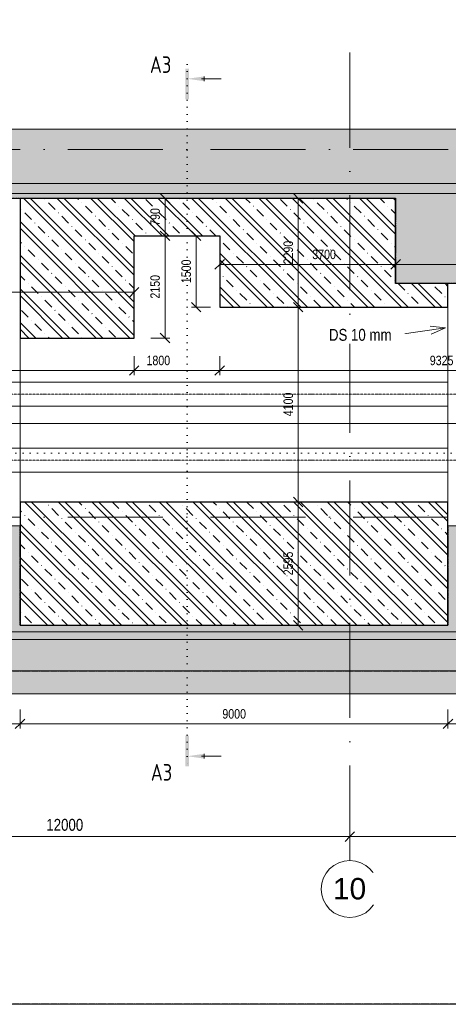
# Model space of a CAD drawing. Header units: millimetres. Extents: x 75701 to 402820, y 135 to 33652.
# Tile 39 of 52: x 363767 to 372781, y 10500 to 31219. Entities that reach past the tile are written whole.
import ezdxf

# ---------------------------------------------------------------- set-up
doc = ezdxf.new("R2010")
doc.units = ezdxf.units.MM
for name, pattern in [('A_CARA_15', [7.6, 5, -1.3, 0, -1.3]), ('B_CARA_12', [2.6, 1, -0.8, 0, -0.8]), ('Tečkovaná 1_5mm', [150, 0, -150]), ('Čerchovaná 20mm', [3000, 2000, -500, 0, -500])]:
    doc.linetypes.add(name, pattern=pattern)
for name, color, linetype, lineweight in [('CA_KOTY', 3, 'Continuous', 9), ('CA_KOTY-100', 3, 'Continuous', 9), ('CA_OSY', 5, 'A_CARA_15', 9), ('CA_PODLAHA25', 7, 'Continuous', 13), ('CA_POHHRA25', 7, 'Continuous', 13), ('CA_REZY', 1, 'Continuous', 25), ('CA_REZYZNACKY', 1, 'Continuous', 9), ('CA_TEXT25', 7, 'Continuous', 9), ('CA_TEXT35', 62, 'Continuous', 9), ('CA_ZAKLADY25', 7, 'Continuous', 13), ('Terénní útvar', 7, 'Continuous', 13)]:
    doc.layers.add(name, color=color, linetype=linetype, lineweight=lineweight)
doc.styles.add('Arial_1', font='arial.ttf', dxfattribs={"height": 450})
doc.styles.add('Arial_2', font='arial.ttf', dxfattribs={"width": 0.8, "height": 200})
doc.styles.add('Arial_3', font='arial.ttf', dxfattribs={"width": 0.8, "height": 250})
doc.styles.add('ISOCPEUR_B', font='txt', dxfattribs={"width": 0.8, "height": 350})
doc.dimstyles.new('HP_Přímá_-_2_5_mm_Ariel', dxfattribs={"dimscale": 304.8, "dimtxt": 255.06485, "dimasz": 0.656168, "dimexe": 0.328084, "dimexo": 0.0625, "dimgap": 0.164042, "dimtad": 1, "dimdec": 0, "dimzin": 0, "dimdsep": 46, "dimtxsty": 'Arial_3', "dimblk1": 'OBLIQUE', "dimblk2": 'OBLIQUE', "dimsah": 1, "dimcen": 0.09, "dimazin": 0, "dimtfac": 1, "dimtdec": 4, "dimtix": 1, "dimtmove": 0, "dimatfit": 3, "dimfxl": 2.296588, "dimfxlon": 1, "dimtvp": 1, "dimtfill": 1, "dimtolj": 1, "dimtzin": 0, "dimarcsym": 2})
doc.dimstyles.new('HP_Přímá_-_2_mm_Ariel_1-100', dxfattribs={"dimscale": 304.8, "dimtxt": 204.05188, "dimasz": 0.656168, "dimexe": 0.328084, "dimexo": 0.0625, "dimgap": 0.164042, "dimtad": 1, "dimdec": 0, "dimzin": 0, "dimdsep": 46, "dimtxsty": 'Arial_2', "dimblk1": 'OBLIQUE', "dimblk2": 'OBLIQUE', "dimsah": 1, "dimcen": 0.09, "dimazin": 0, "dimtfac": 1, "dimtdec": 4, "dimtix": 1, "dimtmove": 0, "dimatfit": 3, "dimfxl": 0.984252, "dimfxlon": 1, "dimtvp": 1, "dimtolj": 1, "dimtzin": 0, "dimarcsym": 2})
doc.dimstyles.new('HP_Přímá_-_2_mm_Ariel_1-100_2', dxfattribs={"dimscale": 304.8, "dimtxt": 204.05188, "dimasz": 0.656168, "dimexe": 0.328084, "dimexo": 0.0625, "dimgap": 0.164042, "dimtad": 1, "dimdec": 0, "dimzin": 0, "dimdsep": 46, "dimtxsty": 'Arial_2', "dimblk1": 'OBLIQUE', "dimblk2": 'OBLIQUE', "dimsah": 1, "dimcen": 0.09, "dimazin": 0, "dimtfac": 1, "dimtdec": 4, "dimtix": 1, "dimtmove": 2, "dimatfit": 3, "dimfxl": 0.984252, "dimfxlon": 1, "dimtvp": 1, "dimtolj": 1, "dimtzin": 0, "dimarcsym": 2})

# ---------------------------------------------------------------- blocks, each defined once
blk = doc.blocks.new('Osnova - Bublina osnovy 12mm-4850-PŮDORYS ZÁKLADŮ PECE V ÚROVNI -3_400')
at = {"layer": 'CA_TEXT35'}
blk.add_circle((0, 0), 6, dxfattribs=at)
blk = doc.blocks.new('Řez - Номер узла_ сзади-2820151-PŮDORYS ZÁKLADŮ PECE V ÚROVNI -3_400')
at = {"layer": 'CA_REZYZNACKY'}
for points in [[(7.33, 0.4), (7.33, -0.39), (0.87, -0.39), (0.87, 0.4)], [(3.5, -3.53), (2.5, -3.53), (3, 0)]]:
    blk.add_hatch(color=256, dxfattribs=at).paths.add_polyline_path(points)
for p, q in [((2.5, -3.53), (3.5, -3.53)), ((3, -3), (3, -7.1))]:
    blk.add_line(p, q, dxfattribs=at)
blk = doc.blocks.new('Řez - Номер узла_ спереди-2820152-PŮDORYS ZÁKLADŮ PECE V ÚROVNI -3_400')
at = {"layer": 'CA_REZYZNACKY'}
for points in [[(7.33, 0.4), (7.33, -0.39), (0.87, -0.39), (0.87, 0.4)], [(3.5, -3.53), (2.5, -3.53), (3, 0)]]:
    blk.add_hatch(color=256, dxfattribs=at).paths.add_polyline_path(points)
for p, q in [((2.5, -3.53), (3.5, -3.53)), ((3, -3), (3, -7.1))]:
    blk.add_line(p, q, dxfattribs=at)
blk = doc.blocks.new('DIMBLOCK96-PŮDORYS ZÁKLADŮ PECE V ÚROVNI -3_400')
at = {"layer": 'CA_KOTY-100'}
for p, q in [((358709, 14028), (358709, 14728)), ((370709, 14028), (370709, 14728)), ((358709, 14028), (358809, 14128)), ((370709, 14028), (370809, 14128)), ((358709, 14028), (358609, 13928)), ((358709, 14028), (370709, 14028)), ((358709, 14028), (358709, 13928)), ((370709, 14028), (370609, 13928)), ((370709, 14028), (370709, 13928))]:
    blk.add_line(p, q, dxfattribs=at)
at = {"layer": 'CA_KOTY-100', "color": 0, "insert": (364326, 14402), "char_height": 250, "width": 918.23, "attachment_point": 1, "line_spacing_factor": 0.941778, "style": 'Arial_3', "bg_fill": 3, "box_fill_scale": 1.25, "bg_fill_color": 256, "bg_fill_true_color": 13158600, "bg_fill_transparency": 0}
blk.add_mtext('12000', dxfattribs=at)
blk = doc.blocks.new('_Oblique')
at = {"color": 0, "linetype": 'ByBlock', "lineweight": -2}
blk.add_line((-0.5, -0.5), (0.5, 0.5), dxfattribs=at)
blk = doc.blocks.new('DIMBLOCK97-PŮDORYS ZÁKLADŮ PECE V ÚROVNI -3_400')
at = {"layer": 'CA_KOTY-100'}
for p, q in [((370709, 14028), (370709, 14728)), ((382709, 14028), (382709, 14728)), ((370709, 14028), (370809, 14128)), ((382709, 14028), (382809, 14128)), ((370709, 14028), (370609, 13928)), ((370709, 14028), (382709, 14028)), ((370709, 14028), (370709, 13928)), ((382709, 14028), (382609, 13928)), ((382709, 14028), (382709, 13928))]:
    blk.add_line(p, q, dxfattribs=at)
at = {"layer": 'CA_KOTY-100', "color": 0, "insert": (376326, 14402), "char_height": 250, "width": 918.23, "attachment_point": 1, "line_spacing_factor": 0.941778, "style": 'Arial_3', "bg_fill": 3, "box_fill_scale": 1.25, "bg_fill_color": 256, "bg_fill_true_color": 13158600, "bg_fill_transparency": 0}
blk.add_mtext('12000', dxfattribs=at)
blk = doc.blocks.new('DIMBLOCK100-PŮDORYS ZÁKLADŮ PECE V ÚROVNI -3_400')
at = {"layer": 'CA_KOTY-100'}
for p, q in [((353739, 22722), (353739, 23022)), ((395204, 22722), (395204, 23022)), ((353739, 22722), (353839, 22822)), ((395204, 22722), (395304, 22822)), ((353739, 22722), (353639, 22622)), ((353739, 22722), (395204, 22722)), ((353739, 22722), (353739, 22622)), ((395204, 22722), (395104, 22622)), ((395204, 22722), (395204, 22622))]:
    blk.add_line(p, q, dxfattribs=at)
at = {"layer": 'CA_KOTY-100', "color": 0, "insert": (374165, 23031), "char_height": 200, "width": 734.59, "attachment_point": 1, "line_spacing_factor": 0.941778, "style": 'Arial_2'}
blk.add_mtext('41465', dxfattribs=at)
blk = doc.blocks.new('DIMBLOCK104-PŮDORYS ZÁKLADŮ PECE V ÚROVNI -3_400')
at = {"layer": 'CA_KOTY-100'}
for p, q in [((369624, 21070), (369524, 21170)), ((369624, 21070), (369324, 21070)), ((369624, 18475), (369624, 21070)), ((369624, 21070), (369724, 20970)), ((369624, 21070), (369724, 21070)), ((369624, 18475), (369324, 18475)), ((369624, 18475), (369524, 18575)), ((369624, 18475), (369724, 18375)), ((369624, 18475), (369724, 18475))]:
    blk.add_line(p, q, dxfattribs=at)
at = {"layer": 'CA_KOTY-100', "color": 0, "insert": (369314, 19528), "char_height": 200, "width": 587.67, "attachment_point": 1, "rotation": 90, "line_spacing_factor": 0.941778, "style": 'Arial_2'}
blk.add_mtext('2595', dxfattribs=at)
blk = doc.blocks.new('DIMBLOCK105-PŮDORYS ZÁKLADŮ PECE V ÚROVNI -3_400')
at = {"layer": 'CA_KOTY-100'}
for p, q in [((369624, 25170), (369324, 25170)), ((369624, 25170), (369524, 25270)), ((369624, 21070), (369624, 25170)), ((369624, 25170), (369724, 25070)), ((369624, 25170), (369724, 25170)), ((369624, 21070), (369524, 21170)), ((369624, 21070), (369324, 21070)), ((369624, 21070), (369724, 20970)), ((369624, 21070), (369724, 21070))]:
    blk.add_line(p, q, dxfattribs=at)
at = {"layer": 'CA_KOTY-100', "color": 0, "insert": (369314, 22875), "char_height": 200, "width": 587.67, "attachment_point": 1, "rotation": 90, "line_spacing_factor": 0.941778, "style": 'Arial_2'}
blk.add_mtext('4100', dxfattribs=at)
blk = doc.blocks.new('DIMBLOCK106-PŮDORYS ZÁKLADŮ PECE V ÚROVNI -3_400')
at = {"layer": 'CA_KOTY-100'}
for p, q in [((369624, 27460), (369524, 27560)), ((369624, 27460), (369324, 27460)), ((369624, 25170), (369624, 27460)), ((369624, 27460), (369724, 27360)), ((369624, 27460), (369724, 27460)), ((369624, 25170), (369324, 25170)), ((369624, 25170), (369524, 25270)), ((369624, 25170), (369724, 25070)), ((369624, 25170), (369724, 25170))]:
    blk.add_line(p, q, dxfattribs=at)
at = {"layer": 'CA_KOTY-100', "color": 0, "insert": (369314, 26070), "char_height": 200, "width": 587.67, "attachment_point": 1, "rotation": 90, "line_spacing_factor": 0.941778, "style": 'Arial_2'}
blk.add_mtext('2290', dxfattribs=at)
blk = doc.blocks.new('DIMBLOCK107-PŮDORYS ZÁKLADŮ PECE V ÚROVNI -3_400')
at = {"layer": 'CA_KOTY-100'}
for p, q in [((366174, 23839), (366174, 24139)), ((367974, 23839), (367974, 24139)), ((366174, 23839), (366074, 23739)), ((366174, 23839), (366274, 23939)), ((366174, 23839), (367974, 23839)), ((366174, 23839), (366174, 23739)), ((367974, 23839), (367874, 23739)), ((367974, 23839), (368074, 23939)), ((367974, 23839), (367974, 23739))]:
    blk.add_line(p, q, dxfattribs=at)
at = {"layer": 'CA_KOTY-100', "color": 0, "insert": (366434, 24149), "char_height": 200, "width": 587.67, "attachment_point": 1, "line_spacing_factor": 0.941778, "style": 'Arial_2'}
blk.add_mtext('1800', dxfattribs=at)
blk = doc.blocks.new('DIMBLOCK108-PŮDORYS ZÁKLADŮ PECE V ÚROVNI -3_400')
at = {"layer": 'CA_KOTY-100'}
for p, q in [((367974, 23839), (367974, 24139)), ((377299, 23839), (377299, 24139)), ((367974, 23839), (367874, 23739)), ((367974, 23839), (368074, 23939)), ((367974, 23839), (377299, 23839)), ((367974, 23839), (367974, 23739)), ((377299, 23839), (377199, 23739)), ((377299, 23839), (377399, 23939)), ((377299, 23839), (377299, 23739))]:
    blk.add_line(p, q, dxfattribs=at)
at = {"layer": 'CA_KOTY-100', "color": 0, "insert": (372392, 24149), "char_height": 200, "width": 587.67, "attachment_point": 1, "line_spacing_factor": 0.941778, "style": 'Arial_2'}
blk.add_mtext('9325', dxfattribs=at)
blk = doc.blocks.new('DIMBLOCK124-PŮDORYS ZÁKLADŮ PECE V ÚROVNI -3_400')
at = {"layer": 'CA_KOTY-100'}
for p, q in [((360709, 16402), (360709, 16702)), ((363774, 16402), (363774, 16702)), ((360709, 16402), (360609, 16302)), ((360709, 16402), (360809, 16502)), ((360709, 16402), (363774, 16402)), ((360709, 16402), (360709, 16302)), ((363774, 16402), (363674, 16302)), ((363774, 16402), (363874, 16502)), ((363774, 16402), (363774, 16302))]:
    blk.add_line(p, q, dxfattribs=at)
at = {"layer": 'CA_KOTY-100', "color": 0, "insert": (361997, 16712), "char_height": 200, "width": 587.67, "attachment_point": 1, "line_spacing_factor": 0.941778, "style": 'Arial_2'}
blk.add_mtext('3065', dxfattribs=at)
blk = doc.blocks.new('DIMBLOCK125-PŮDORYS ZÁKLADŮ PECE V ÚROVNI -3_400')
at = {"layer": 'CA_KOTY-100'}
for p, q in [((363774, 16402), (363774, 16702)), ((372774, 16402), (372774, 16702)), ((363774, 16402), (363674, 16302)), ((363774, 16402), (363874, 16502)), ((363774, 16402), (372774, 16402)), ((363774, 16402), (363774, 16302)), ((372774, 16402), (372674, 16302)), ((372774, 16402), (372874, 16502)), ((372774, 16402), (372774, 16302))]:
    blk.add_line(p, q, dxfattribs=at)
at = {"layer": 'CA_KOTY-100', "color": 0, "insert": (368029, 16712), "char_height": 200, "width": 587.67, "attachment_point": 1, "line_spacing_factor": 0.941778, "style": 'Arial_2'}
blk.add_mtext('9000', dxfattribs=at)
blk = doc.blocks.new('DIMBLOCK126-PŮDORYS ZÁKLADŮ PECE V ÚROVNI -3_400')
at = {"layer": 'CA_KOTY-100'}
for p, q in [((372774, 16402), (372774, 16702)), ((374899, 16402), (374899, 16702)), ((372774, 16402), (372674, 16302)), ((372774, 16402), (372874, 16502)), ((372774, 16402), (374899, 16402)), ((372774, 16402), (372774, 16302)), ((374899, 16402), (374799, 16302)), ((374899, 16402), (374999, 16502)), ((374899, 16402), (374899, 16302))]:
    blk.add_line(p, q, dxfattribs=at)
at = {"layer": 'CA_KOTY-100', "color": 0, "insert": (373592, 16712), "char_height": 200, "width": 587.67, "attachment_point": 1, "line_spacing_factor": 0.941778, "style": 'Arial_2'}
blk.add_mtext('2125', dxfattribs=at)
blk = doc.blocks.new('DIMBLOCK192-PŮDORYS ZÁKLADŮ PECE V ÚROVNI -3_400')
at = {"layer": 'CA_KOTY-100'}
for p, q in [((353739, 23839), (353739, 24139)), ((366174, 23839), (366174, 24139)), ((353739, 23839), (353639, 23739)), ((353739, 23839), (353839, 23939)), ((353739, 23839), (366174, 23839)), ((353739, 23839), (353739, 23739)), ((366174, 23839), (366074, 23739)), ((366174, 23839), (366274, 23939)), ((366174, 23839), (366174, 23739))]:
    blk.add_line(p, q, dxfattribs=at)
at = {"layer": 'CA_KOTY-100', "color": 0, "insert": (359650, 24149), "char_height": 200, "width": 734.59, "attachment_point": 1, "line_spacing_factor": 0.941778, "style": 'Arial_2'}
blk.add_mtext('12435', dxfattribs=at)
blk = doc.blocks.new('DIMBLOCK220-PŮDORYS ZÁKLADŮ PECE V ÚROVNI -3_400')
at = {"layer": 'CA_KOTY-100'}
for p, q in [((366824, 27460), (366724, 27560)), ((366824, 27460), (366724, 27460)), ((366824, 27460), (366824, 26670)), ((366824, 27460), (366924, 27360)), ((366824, 27460), (367124, 27460)), ((366824, 26670), (366724, 26770)), ((366824, 26670), (366724, 26670)), ((366824, 26670), (366924, 26570)), ((366824, 26670), (367124, 26670))]:
    blk.add_line(p, q, dxfattribs=at)
at = {"layer": 'CA_KOTY-100', "color": 0, "insert": (366514, 26881), "char_height": 200, "width": 440.75, "attachment_point": 1, "rotation": 90, "line_spacing_factor": 0.941778, "style": 'Arial_2'}
blk.add_mtext('790', dxfattribs=at)
blk = doc.blocks.new('DIMBLOCK221-PŮDORYS ZÁKLADŮ PECE V ÚROVNI -3_400')
at = {"layer": 'CA_KOTY-100'}
for p, q in [((366824, 26670), (366724, 26770)), ((366824, 26670), (366724, 26670)), ((366824, 26670), (366824, 24520)), ((366824, 26670), (366924, 26570)), ((366824, 26670), (367124, 26670)), ((366824, 24520), (366524, 24520)), ((366824, 24520), (366724, 24620)), ((366824, 24520), (366924, 24420)), ((366824, 24520), (366924, 24520))]:
    blk.add_line(p, q, dxfattribs=at)
at = {"layer": 'CA_KOTY-100', "color": 0, "insert": (366514, 25350), "char_height": 200, "width": 587.67, "attachment_point": 1, "rotation": 90, "line_spacing_factor": 0.941778, "style": 'Arial_2'}
blk.add_mtext('2150', dxfattribs=at)
blk = doc.blocks.new('DIMBLOCK222-PŮDORYS ZÁKLADŮ PECE V ÚROVNI -3_400')
at = {"layer": 'CA_KOTY-100'}
for p, q in [((367478, 26670), (367378, 26770)), ((367478, 26670), (367378, 26670)), ((367478, 26670), (367478, 25170)), ((367478, 26670), (367578, 26570)), ((367478, 26670), (367778, 26670)), ((367478, 25170), (367378, 25270)), ((367478, 25170), (367378, 25170)), ((367478, 25170), (367578, 25070)), ((367478, 25170), (367778, 25170))]:
    blk.add_line(p, q, dxfattribs=at)
at = {"layer": 'CA_KOTY-100', "color": 0, "insert": (367168, 25675), "char_height": 200, "width": 587.67, "attachment_point": 1, "rotation": 90, "line_spacing_factor": 0.941778, "style": 'Arial_2'}
blk.add_mtext('1500', dxfattribs=at)
blk = doc.blocks.new('DIMBLOCK227-PŮDORYS ZÁKLADŮ PECE V ÚROVNI -3_400')
at = {"layer": 'CA_KOTY-100'}
for p, q in [((371674, 26071), (371674, 26371)), ((375999, 26071), (375999, 26371)), ((371674, 26071), (371774, 26171)), ((375999, 26071), (376099, 26171)), ((371674, 26071), (371574, 25971)), ((371674, 26071), (375999, 26071)), ((371674, 26071), (371674, 25971)), ((375999, 26071), (375899, 25971)), ((375999, 26071), (375999, 25971))]:
    blk.add_line(p, q, dxfattribs=at)
at = {"layer": 'CA_KOTY-100', "color": 0, "insert": (373592, 26381), "char_height": 200, "width": 587.67, "attachment_point": 1, "line_spacing_factor": 0.941778, "style": 'Arial_2'}
blk.add_mtext('4325', dxfattribs=at)
blk = doc.blocks.new('DIMBLOCK229-PŮDORYS ZÁKLADŮ PECE V ÚROVNI -3_400')
at = {"layer": 'CA_KOTY-100'}
for p, q in [((367974, 26071), (367974, 26371)), ((371674, 26071), (371674, 26371)), ((367974, 26071), (368074, 26171)), ((371674, 26071), (371774, 26171)), ((367974, 26071), (367874, 25971)), ((367974, 26071), (371674, 26071)), ((367974, 26071), (367974, 25971)), ((371674, 26071), (371574, 25971)), ((371674, 26071), (371674, 25971))]:
    blk.add_line(p, q, dxfattribs=at)
at = {"layer": 'CA_KOTY-100', "color": 0, "insert": (369920, 26381), "char_height": 200, "width": 587.67, "attachment_point": 1, "line_spacing_factor": 0.941778, "style": 'Arial_2'}
blk.add_mtext('3700', dxfattribs=at)
blk = doc.blocks.new('DIMBLOCK230-PŮDORYS ZÁKLADŮ PECE V ÚROVNI -3_400')
at = {"layer": 'CA_KOTY-100'}
for p, q in [((360344, 25484), (360344, 25784)), ((366174, 25484), (366174, 25784)), ((360344, 25484), (360444, 25584)), ((366174, 25484), (366274, 25584)), ((360344, 25484), (360244, 25384)), ((360344, 25484), (366174, 25484)), ((360344, 25484), (360344, 25384)), ((366174, 25484), (366074, 25384)), ((366174, 25484), (366174, 25384))]:
    blk.add_line(p, q, dxfattribs=at)
at = {"layer": 'CA_KOTY-100', "color": 0, "insert": (363014, 25794), "char_height": 200, "width": 587.67, "attachment_point": 1, "line_spacing_factor": 0.941778, "style": 'Arial_2'}
blk.add_mtext('5830', dxfattribs=at)

msp = doc.modelspace()

# ---------------------------------------------------------------- hatches: boundary and pattern name
at = {"layer": 'CA_POHHRA25', "lineweight": 9}
h = msp.add_hatch(dxfattribs=at)
h.set_pattern_fill('FP_8', color=256, style=0, pattern_type=2)
h.set_pattern_definition([(135, (244938.9, 0), (-353.5534, -353.5534), []), (135, (245080.3, 0), (-353.5534, -353.5534), []), (135, (245363.14, 0), (-494.9747, -212.132), [200, -100, 3.353, -96.647])])
h.paths.add_polyline_path([(367502.2, 18474.9), (372773.9, 18474.9), (372773.9, 21069.9), (363773.9, 21069.9), (363773.9, 18474.9)])
h.paths.add_polyline_path([(363773.9, 24519.9), (366173.9, 24519.9), (366173.9, 26669.9), (367973.9, 26669.9), (367973.9, 25169.9), (372773.9, 25169.9), (372773.9, 25669.9), (371673.9, 25669.9), (371673.9, 27459.9), (363773.9, 27459.9), (363773.9, 25954.2)])
at = {"layer": 'Terénní útvar', "lineweight": 9}
h = msp.add_hatch(dxfattribs=at)
h.set_pattern_fill('FP_15', color=50, style=0, pattern_type=2)
h.set_pattern_definition([(50, (244938.9, 0), (728.7365, -63.7558), [76.2, -838.2]), (355, (244938.9, 0), (-140.9716, 764.2276), [60.96, -670.56]), (100.451, (244999.6, -5.3), (587.77, 700.4668), [64.76, -712.36]), (46.184, (244938.9, 203.2), (1084.316, -168.171), [114.3, -1257.3]), (96.636, (245029.2, 189.2), (949.61, 989.71), [97.14, -1068.54]), (351.184, (244938.9, 203.2), (949.6206, 989.701), [91.44, -1005.84]), (21, (245040.5, 152.4), (606.4579, -409.0606), [76.2, -838.2]), (326, (245040.5, 152.4), (247.2083, 736.753), [60.96, -670.56]), (71.451, (245091, 118.3), (853.6683, 327.6855), [64.76, -712.36]), (37.5, (244938.88, 0), (12.3547, 338.2201), [33.528, -628.904, 33.528, -647.192, -673.1]), (37.5, (244938.88, 0), (12.3547, 338.2201), [-1343.152, 33.528, -639.572]), (7.5, (244938.88, 0), (267.2789, 400.7221), [33.528, -354.584, 33.528, -613.664, -256.54]), (7.5, (244938.88, 0), (267.2789, 400.7221), [-1035.304, 33.528, -223.012]), (327.5, (244712.3, 0), (542.36333, -22.91534), [33.528, -220.472, 33.528, -758.952, -1051.56]), (327.5, (244712.3, 0), (542.36333, -22.91534), [-1046.48, 33.528, -1018.032]), (317.5, (244610.7, 0), (592.517, 101.7071), [33.528, -296.672, 33.528, -492.76, -746.76]), (317.5, (244610.7, 0), (592.517, 101.7071), [-856.488, 33.528, -713.232])])
h.paths.add_polyline_path([(349816.1, 17032.1), (397156.8, 17032.1), (397156.8, 28649.9), (395858.9, 28649.9), (395858.9, 26949.9), (395703.9, 26949.9), (395703.9, 18439.9), (386703.9, 18439.9), (386703.9, 20569.9), (383898.9, 20569.9), (383898.9, 18474.9), (374898.9, 18474.9), (374898.9, 20569.9), (372773.9, 20569.9), (372773.9, 18474.9), (363773.9, 18474.9), (363773.9, 20569.9), (360708.9, 20569.9), (360708.9, 18919.9), (351838.9, 18919.9), (351838.9, 21069.9), (351278.9, 21069.9), (351278.9, 22669.9), (352628.9, 22669.9), (352628.9, 26069.9), (360343.9, 26069.9), (360343.9, 27459.9), (371673.9, 27459.9), (371673.9, 25669.9), (375998.9, 25669.9), (375998.9, 27459.9), (381108.9, 27459.9), (381108.9, 28912.7), (360308.9, 28912.7), (360308.9, 27349.9), (357108.9, 27349.9), (357108.9, 29049.9), (349816.1, 29049.9), (349816.1, 20688.1)])
h.paths.add_polyline_path([(386703.9, 27349.9), (386703.9, 29389.9), (393618.9, 29389.9), (393618.9, 31219.5), (393558.9, 31219.5), (393558.9, 30842.8), (384308.9, 30842.8), (384308.9, 27349.9)])

# ---------------------------------------------------------------- linework, layer by layer
at = {"layer": 'CA_OSY', "linetype": 'Čerchovaná 20mm'}
for p, q in [((370708.9, 13525.2), (370708.9, 30533.9)), ((322778.5, 28489.9), (401821.8, 28489.9)), ((322778.5, 20749.9), (401821.8, 20749.9))]:
    msp.add_line(p, q, dxfattribs=at)
at = {"layer": 'CA_OSY'}
for p, q in [((386738.9, 23339.9), (354138.9, 23339.9)), ((386738.9, 21949.9), (354138.9, 21949.9))]:
    msp.add_line(p, q, dxfattribs=at)
at = {"layer": 'CA_PODLAHA25'}
for p, q in [((360308.9, 27559.9), (381108.9, 27559.9)), ((395803.9, 18339.9), (351178.9, 18339.9))]:
    msp.add_line(p, q, dxfattribs=at)
at = {"layer": 'CA_PODLAHA25', "linetype": 'B_CARA_12'}
for p, q in [((371673.9, 27459.9), (360343.9, 27459.9)), ((360343.9, 27459.9), (371673.9, 27459.9)), ((371673.9, 25669.9), (371673.9, 27459.9)), ((371673.9, 27459.9), (371673.9, 25669.9)), ((375998.9, 25669.9), (371673.9, 25669.9)), ((371673.9, 25669.9), (375998.9, 25669.9)), ((360708.9, 20569.9), (363773.9, 20569.9)), ((363773.9, 20569.9), (360708.9, 20569.9)), ((363773.9, 20569.9), (363773.9, 18474.9)), ((363773.9, 18474.9), (363773.9, 20569.9)), ((372773.9, 18474.9), (372773.9, 20569.9)), ((372773.9, 20569.9), (374898.9, 20569.9)), ((374898.9, 20569.9), (372773.9, 20569.9)), ((372773.9, 20569.9), (372773.9, 18474.9)), ((363773.9, 18474.9), (372773.9, 18474.9)), ((372773.9, 18474.9), (363773.9, 18474.9)), ((399334.4, 17519.9), (350998.9, 17519.9)), ((350998.9, 17519.9), (399334.4, 17519.9)), ((350998.9, 10499.9), (399334.4, 10499.9)), ((399334.4, 10499.9), (350998.9, 10499.9))]:
    msp.add_line(p, q, dxfattribs=at)
at = {"layer": 'CA_POHHRA25', "linetype": 'B_CARA_12'}
for p, q in [((360339.9, 27463.9), (371677.9, 27463.9)), ((371677.9, 27463.9), (360339.9, 27463.9)), ((360343.9, 27459.9), (371673.9, 27459.9)), ((371673.9, 27459.9), (360343.9, 27459.9)), ((371673.9, 27459.9), (371673.9, 25669.9)), ((371673.9, 25669.9), (371673.9, 27459.9)), ((371677.9, 27463.9), (371677.9, 25673.9)), ((371677.9, 25673.9), (371677.9, 27463.9)), ((371673.9, 25669.9), (375998.9, 25669.9)), ((375998.9, 25669.9), (371673.9, 25669.9)), ((371677.9, 25673.9), (375994.9, 25673.9)), ((375994.9, 25673.9), (371677.9, 25673.9)), ((363773.9, 20569.9), (360708.9, 20569.9)), ((360708.9, 20569.9), (363773.9, 20569.9)), ((363773.9, 20565.9), (360708.9, 20565.9)), ((360708.9, 20565.9), (363773.9, 20565.9)), ((363769.9, 20569.9), (363769.9, 18474.9)), ((363769.9, 18474.9), (363769.9, 20569.9)), ((363769.9, 20569.9), (363773.9, 20569.9)), ((363769.9, 20569.9), (363773.9, 20569.9)), ((363773.9, 18470.9), (363773.9, 20569.9)), ((363773.9, 20569.9), (363773.9, 18470.9)), ((363773.9, 20569.9), (363773.9, 20565.9)), ((363773.9, 20565.9), (363773.9, 20569.9)), ((374898.9, 20569.9), (372773.9, 20569.9)), ((372773.9, 20569.9), (374898.9, 20569.9)), ((372773.9, 20565.9), (372773.9, 20569.9)), ((372773.9, 20565.9), (372773.9, 20569.9)), ((372773.9, 20569.9), (372773.9, 18470.9)), ((372773.9, 18470.9), (372773.9, 20569.9)), ((372773.9, 20569.9), (372777.9, 20569.9)), ((372777.9, 20569.9), (372773.9, 20569.9)), ((374898.9, 20565.9), (372773.9, 20565.9)), ((372773.9, 20565.9), (374898.9, 20565.9)), ((372777.9, 20569.9), (372777.9, 18474.9)), ((372777.9, 18474.9), (372777.9, 20569.9)), ((363769.9, 19649.4), (363773.9, 19649.9)), ((363773.9, 19649.9), (363769.9, 19649.4)), ((363769.9, 19346.5), (363769.9, 19649.4)), ((363769.9, 19649.4), (363769.9, 19346.5)), ((363773.9, 19347.1), (363773.9, 19649.9)), ((363773.9, 19649.9), (363773.9, 19347.1)), ((363769.9, 19346.5), (363773.9, 19347.1)), ((363773.9, 19347.1), (363769.9, 19346.5)), ((372777.9, 18474.9), (363769.9, 18474.9)), ((363769.9, 18474.9), (372777.9, 18474.9)), ((372773.9, 18470.9), (363773.9, 18470.9)), ((363773.9, 18470.9), (372773.9, 18470.9))]:
    msp.add_line(p, q, dxfattribs=at)
at = {"layer": 'CA_POHHRA25'}
for p, q in [((363773.9, 18474.9), (363773.9, 27459.9)), ((363773.9, 27459.9), (371673.9, 27459.9)), ((371673.9, 27459.9), (371673.9, 25669.9)), ((367973.9, 26669.9), (366173.9, 26669.9)), ((366173.9, 26669.9), (366173.9, 24519.9)), ((367973.9, 25169.9), (367973.9, 26669.9)), ((371673.9, 25669.9), (372773.9, 25669.9)), ((372773.9, 25669.9), (372773.9, 18474.9)), ((367973.9, 25169.9), (372773.9, 25169.9)), ((372773.9, 25169.9), (372773.9, 21069.9)), ((363773.9, 21069.9), (363773.9, 24519.9)), ((366173.9, 24519.9), (363773.9, 24519.9)), ((363773.9, 23589.9), (354138.9, 23589.9)), ((354138.9, 23589.9), (363773.9, 23589.9)), ((372773.9, 23589.9), (363773.9, 23589.9)), ((363773.9, 23589.9), (363773.9, 23089.9)), ((363773.9, 23089.9), (363773.9, 23589.9)), ((363773.9, 23589.9), (372773.9, 23589.9)), ((363773.9, 23089.9), (363773.9, 23589.9)), ((363773.9, 23589.9), (363773.9, 23089.9)), ((372773.9, 23089.9), (372773.9, 23589.9)), ((372773.9, 23589.9), (372773.9, 23089.9)), ((354138.9, 23089.9), (363773.9, 23089.9)), ((363773.9, 23089.9), (354138.9, 23089.9)), ((363773.9, 23089.9), (372773.9, 23089.9)), ((372773.9, 23089.9), (363773.9, 23089.9)), ((363773.9, 22199.9), (354138.9, 22199.9)), ((354138.9, 22199.9), (363773.9, 22199.9)), ((372773.9, 22199.9), (363773.9, 22199.9)), ((363773.9, 22199.9), (363773.9, 21699.9)), ((363773.9, 21699.9), (363773.9, 22199.9)), ((363773.9, 22199.9), (372773.9, 22199.9)), ((363773.9, 21699.9), (363773.9, 22199.9)), ((363773.9, 22199.9), (363773.9, 21699.9)), ((372773.9, 21699.9), (372773.9, 22199.9)), ((372773.9, 22199.9), (372773.9, 21699.9)), ((354138.9, 21699.9), (363773.9, 21699.9)), ((363773.9, 21699.9), (354138.9, 21699.9)), ((363773.9, 21699.9), (372773.9, 21699.9)), ((372773.9, 21699.9), (363773.9, 21699.9)), ((363773.9, 21069.9), (372773.9, 21069.9)), ((372773.9, 18474.9), (363773.9, 18474.9))]:
    msp.add_line(p, q, dxfattribs=at)
at = {"layer": 'CA_REZY'}
for p, q in [((371673.9, 27459.9), (363773.9, 27459.9)), ((363773.9, 27459.9), (363773.9, 24519.9)), ((371673.9, 25669.9), (371673.9, 27459.9)), ((366173.9, 24519.9), (366173.9, 26669.9)), ((366173.9, 26669.9), (367973.9, 26669.9)), ((367973.9, 26669.9), (367973.9, 25169.9)), ((372773.9, 25669.9), (371673.9, 25669.9)), ((372773.9, 25169.9), (372773.9, 25669.9)), ((367973.9, 25169.9), (372773.9, 25169.9)), ((363773.9, 24519.9), (366173.9, 24519.9)), ((363773.9, 21069.9), (363773.9, 18474.9)), ((372773.9, 21069.9), (363773.9, 21069.9)), ((372773.9, 18474.9), (372773.9, 21069.9)), ((363773.9, 18474.9), (372773.9, 18474.9))]:
    msp.add_line(p, q, dxfattribs=at)
at = {"layer": 'CA_REZYZNACKY', "linetype": 'Tečkovaná 1_5mm'}
for p, q in [((367291.3, 30276), (367291.3, 15420.3)), ((348528.2, 22097.6), (398977.2, 22097.6))]:
    msp.add_line(p, q, dxfattribs=at)
at = {"layer": 'CA_TEXT25', "color": 50}
for p, q in [((372725.6, 24733.1), (371703.7, 24587.9)), ((372725.6, 24733.1), (372399.3, 24772.6)), ((372725.6, 24733.1), (372423.2, 24604.2)), ((371703.7, 24587.9), (371698.3, 24587.9))]:
    msp.add_line(p, q, dxfattribs=at)
at = {"layer": 'CA_ZAKLADY25', "linetype": 'B_CARA_12'}
for p, q in [((351008.9, 17509.9), (375008.9, 17509.9)), ((375008.9, 17509.9), (351008.9, 17509.9)), ((375008.9, 10509.9), (351008.9, 10509.9)), ((351008.9, 10509.9), (375008.9, 10509.9))]:
    msp.add_line(p, q, dxfattribs=at)
at = {"layer": 'Terénní útvar'}
for p, q in [((381108.9, 28912.7), (360308.9, 28912.7)), ((360308.9, 27769.9), (381108.9, 27769.9)), ((360343.9, 27459.9), (371673.9, 27459.9)), ((360343.9, 27459.9), (371673.9, 27459.9)), ((371673.9, 27459.9), (371673.9, 25669.9)), ((371673.9, 27459.9), (371673.9, 25669.9)), ((371673.9, 25669.9), (375998.9, 25669.9)), ((371673.9, 25669.9), (375998.9, 25669.9)), ((363773.9, 20569.9), (360708.9, 20569.9)), ((363773.9, 20569.9), (360708.9, 20569.9)), ((363773.9, 18474.9), (363773.9, 20569.9)), ((363773.9, 18474.9), (363773.9, 20569.9)), ((374898.9, 20569.9), (372773.9, 20569.9)), ((372773.9, 20569.9), (372773.9, 18474.9)), ((372773.9, 20569.9), (372773.9, 18474.9)), ((374898.9, 20569.9), (372773.9, 20569.9)), ((372773.9, 18474.9), (363773.9, 18474.9)), ((372773.9, 18474.9), (363773.9, 18474.9)), ((396013.9, 18174.9), (350958.9, 18174.9)), ((349816.1, 17032.1), (397156.8, 17032.1))]:
    msp.add_line(p, q, dxfattribs=at)

# ---------------------------------------------------------------- block references
at = {"layer": 'CA_REZYZNACKY', "extrusion": (0, 0, -1), "xscale": 99.99999999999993, "yscale": 99.99999999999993, "zscale": 99.99999999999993, "rotation": 270.0000000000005}
msp.add_blockref('Řez - Номер узла_ спереди-2820152-PŮDORYS ZÁKLADŮ PECE V ÚROVNI -3_400', (-367291.3, 30276), dxfattribs=at)
at = {"layer": 'CA_REZYZNACKY', "xscale": 99.99999999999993, "yscale": 99.99999999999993, "zscale": 99.99999999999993, "rotation": 89.99999999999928}
msp.add_blockref('Řez - Номер узла_ сзади-2820151-PŮDORYS ZÁKLADŮ PECE V ÚROVNI -3_400', (367291.3, 15420.3), dxfattribs=at)
at = {"layer": 'CA_TEXT35', "xscale": 99.99999999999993, "yscale": 99.99999999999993, "zscale": 99.99999999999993}
msp.add_blockref('Osnova - Bublina osnovy 12mm-4850-PŮDORYS ZÁKLADŮ PECE V ÚROVNI -3_400', (370708.9, 12925.2), dxfattribs=at)

# ---------------------------------------------------------------- texts
at = {"layer": 'CA_REZYZNACKY', "char_height": 350, "width": 557.974, "attachment_point": 1, "style": 'ISOCPEUR_B'}
for insert in [(366505.2, 30449.2), (366524.3, 15556.5)]:
    msp.add_mtext('A3', dxfattribs=dict(at, insert=insert))

# ---------------------------------------------------------------- dimensions: what is measured, and where the dimension line sits
at = {"layer": 'CA_KOTY'}
for base, p1, p2, override, picture, middle in [((366823.7, 26669.9), (367123.7, 27459.9), (367123.7, 26669.9), {"dimpost": '<>', "dimfxl": 790.0492}, 'DIMBLOCK220-PŮDORYS ZÁKLADŮ PECE V ÚROVNI -3_400', (366671.6, 27064.9)), ((369624.1, 27459.9), (369324.1, 25169.9), (369324.1, 27459.9), {"dimpost": '<>', "dimfxl": 2289.9508}, 'DIMBLOCK106-PŮDORYS ZÁKLADŮ PECE V ÚROVNI -3_400', (369472, 26314.9)), ((366823.7, 24519.9), (367123.7, 26669.9), (366523.7, 24519.9), {"dimpost": '<>', "dimfxl": 2232.10404}, 'DIMBLOCK221-PŮDORYS ZÁKLADŮ PECE V ÚROVNI -3_400', (366671.6, 25594.9)), ((367477.6, 25169.9), (367777.6, 26669.9), (367777.6, 25169.9), {"dimpost": '<>', "dimfxl": 1499.9508}, 'DIMBLOCK222-PŮDORYS ZÁKLADŮ PECE V ÚROVNI -3_400', (367325.5, 25919.9)), ((369624.1, 25169.9), (369324.1, 21069.9), (369324.1, 25169.9), {"dimpost": '<>', "dimfxl": 4100}, 'DIMBLOCK105-PŮDORYS ZÁKLADŮ PECE V ÚROVNI -3_400', (369472, 23119.9)), ((369624.1, 21069.9), (369324.1, 18474.9), (369324.1, 21069.9), {"dimpost": '<>', "dimfxl": 2595}, 'DIMBLOCK104-PŮDORYS ZÁKLADŮ PECE V ÚROVNI -3_400', (369472, 19772.4))]:
    dim = msp.add_linear_dim(base=base, p1=p1, p2=p2, angle=90, dimstyle='HP_Přímá_-_2_mm_Ariel_1-100', override=override, dxfattribs=at)
    dim.commit()
    dim.dimension.update_dxf_attribs({"geometry": picture, "text_midpoint": middle})
for base, p1, p2, override, picture, middle in [((371673.9, 26071.1), (367973.9, 26371.1), (371673.9, 26371.1), {"dimpost": '<>', "dimfxl": 3699.999971}, 'DIMBLOCK229-PŮDORYS ZÁKLADŮ PECE V ÚROVNI -3_400', (370214.2, 26247.4)), ((367973.9, 23839.2), (366173.9, 24139.2), (367973.9, 24139.2), {"dimpost": '<>', "dimfxl": 1800}, 'DIMBLOCK107-PŮDORYS ZÁKLADŮ PECE V ÚROVNI -3_400', (366728.1, 24015.5))]:
    dim = msp.add_linear_dim(base=base, p1=p1, p2=p2, dimstyle='HP_Přímá_-_2_mm_Ariel_1-100_2', override=override, dxfattribs=at)
    dim.commit()
    dim.dimension.update_dxf_attribs({"geometry": picture, "text_midpoint": middle, "dimtype": 160})
for base, p1, p2, override, picture, middle in [((375998.9, 26071.1), (371673.9, 26371.1), (375998.9, 26371.1), {"dimpost": '<>', "dimfxl": 4324.999963}, 'DIMBLOCK227-PŮDORYS ZÁKLADŮ PECE V ÚROVNI -3_400', (373836.4, 26223.3)), ((366173.9, 25484.3), (360343.9, 25784.3), (366173.9, 25784.3), {"dimpost": '<>', "dimfxl": 5830.000029}, 'DIMBLOCK230-PŮDORYS ZÁKLADŮ PECE V ÚROVNI -3_400', (363258.9, 25636.5)), ((366173.9, 23839.2), (353738.9, 24139.2), (366173.9, 24139.2), {"dimpost": '<>', "dimfxl": 12435.000029}, 'DIMBLOCK192-PŮDORYS ZÁKLADŮ PECE V ÚROVNI -3_400', (359956.4, 23991.3)), ((377298.9, 23839.2), (367973.9, 24139.2), (377298.9, 24139.2), {"dimpost": '<>', "dimfxl": 9324.999963}, 'DIMBLOCK108-PŮDORYS ZÁKLADŮ PECE V ÚROVNI -3_400', (372636.4, 23991.3)), ((395203.9, 22721.7), (353738.9, 23021.7), (395203.9, 23021.7), {"dimpost": '<>', "dimfxl": 41465}, 'DIMBLOCK100-PŮDORYS ZÁKLADŮ PECE V ÚROVNI -3_400', (374471.4, 22873.8)), ((363773.9, 16402.3), (360708.9, 16702.3), (363773.9, 16702.3), {"dimpost": '<>', "dimfxl": 3065.000033}, 'DIMBLOCK124-PŮDORYS ZÁKLADŮ PECE V ÚROVNI -3_400', (362241.4, 16554.5)), ((372773.9, 16402.3), (363773.9, 16702.3), (372773.9, 16702.3), {"dimpost": '<>', "dimfxl": 8999.999981}, 'DIMBLOCK125-PŮDORYS ZÁKLADŮ PECE V ÚROVNI -3_400', (368273.9, 16554.4)), ((374898.9, 16402.3), (372773.9, 16702.3), (374898.9, 16702.3), {"dimpost": '<>', "dimfxl": 2124.999953}, 'DIMBLOCK126-PŮDORYS ZÁKLADŮ PECE V ÚROVNI -3_400', (373836.4, 16554.4))]:
    dim = msp.add_linear_dim(base=base, p1=p1, p2=p2, dimstyle='HP_Přímá_-_2_mm_Ariel_1-100', override=override, dxfattribs=at)
    dim.commit()
    dim.dimension.update_dxf_attribs({"geometry": picture, "text_midpoint": middle})

# ---------------------------------------------------------------- next in the draw order: texts
at = {"layer": 'CA_TEXT25', "insert": (370270.1, 24712.9), "char_height": 250, "width": 468.185, "attachment_point": 1, "style": 'Arial_3', "bg_fill": 3, "box_fill_scale": 1.25, "bg_fill_color": 256, "bg_fill_true_color": 13158600, "bg_fill_transparency": 0}
msp.add_mtext('DS', dxfattribs=at)
at = {"layer": 'CA_TEXT35', "insert": (370354.8, 13157.8), "char_height": 450, "width": 849.789, "attachment_point": 1, "style": 'Arial_1', "bg_fill": 3, "box_fill_scale": 1.25, "bg_fill_color": 256, "bg_fill_true_color": 13158600, "bg_fill_transparency": 0}
msp.add_mtext('10', dxfattribs=at)

# ---------------------------------------------------------------- next in the draw order: dimensions: what is measured, and where the dimension line sits
at = {"layer": 'CA_KOTY'}
dim = msp.add_linear_dim(base=(370708.9, 14027.7), p1=(358708.9, 14727.7), p2=(370708.9, 14727.7), dimstyle='HP_Přímá_-_2_5_mm_Ariel', override={"dimpost": '<>', "dimfxl": 12000}, dxfattribs=at)
dim.commit()
dim.dimension.update_dxf_attribs({"geometry": 'DIMBLOCK96-PŮDORYS ZÁKLADŮ PECE V ÚROVNI -3_400', "text_midpoint": (364708.9, 14205.4)})

# ---------------------------------------------------------------- next in the draw order: texts
at = {"layer": 'CA_TEXT25', "insert": (370656.4, 24712.9), "char_height": 250, "width": 1141.603, "attachment_point": 1, "style": 'Arial_3', "bg_fill": 3, "box_fill_scale": 1.25, "bg_fill_color": 256, "bg_fill_true_color": 13158600, "bg_fill_transparency": 0}
msp.add_mtext(' 10 mm', dxfattribs=at)

# ---------------------------------------------------------------- next in the draw order: dimensions: what is measured, and where the dimension line sits
at = {"layer": 'CA_KOTY'}
dim = msp.add_linear_dim(base=(382708.9, 14027.7), p1=(370708.9, 14727.7), p2=(382708.9, 14727.7), dimstyle='HP_Přímá_-_2_5_mm_Ariel', override={"dimpost": '<>', "dimfxl": 12000}, dxfattribs=at)
dim.commit()
dim.dimension.update_dxf_attribs({"geometry": 'DIMBLOCK97-PŮDORYS ZÁKLADŮ PECE V ÚROVNI -3_400', "text_midpoint": (376708.9, 14205.4)})

doc.saveas('drawing.dxf')
